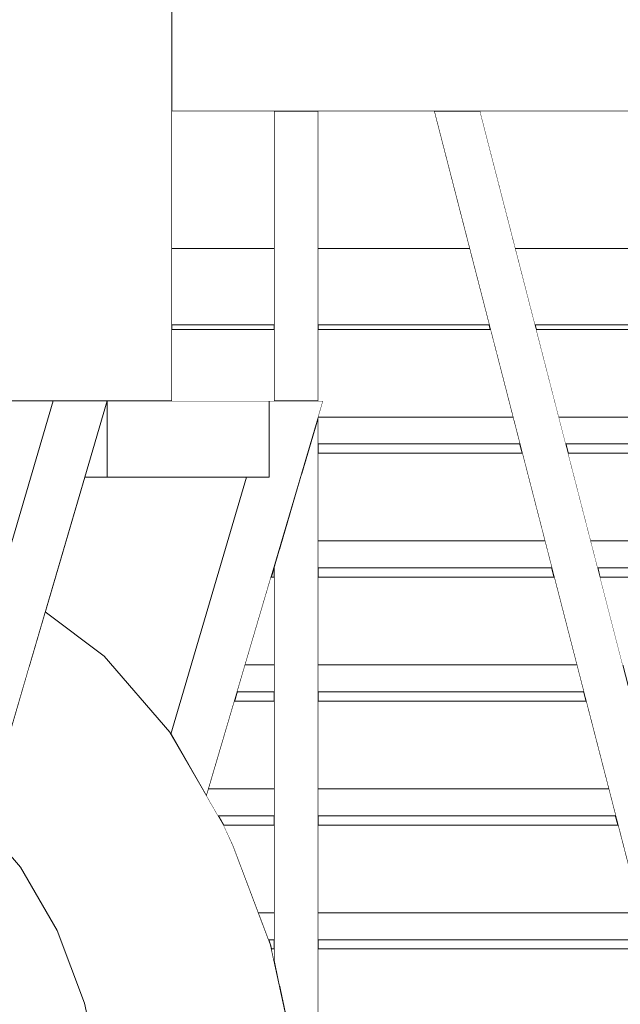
# Model space of a CAD drawing. Header units: millimetres. Extents: x 90539 to 127778, y -34922 to 14506.
# Tile 95 of 256: x 110988 to 111067, y 101 to 230. Entities that reach past the tile are written whole.
import ezdxf

# ---------------------------------------------------------------- set-up
doc = ezdxf.new("R2010")
doc.units = ezdxf.units.MM
doc.header["$MEASUREMENT"] = 0
doc.linetypes.add('Wipeout_Contour', pattern=[1000, 0, -1000])
for name, color, linetype in [('Nowe_A-Meble-Kuchnia', 7, 'Continuous'), ('Nowe_A-Niepełnosprawni', 7, 'Continuous'), ('Nowe_A-Wymiary-Wewnętrzne', 7, 'Continuous'), ('Nowe_A-Wymiary-Zewnętrzne', 7, 'Continuous'), ('Nowe_A-Ściany-Działowe', 7, 'Continuous'), ('Nowe_Drzwi Archicad', 7, 'Continuous')]:
    doc.layers.add(name, color=color, linetype=linetype)
for name, color, linetype, lineweight in [('Nowe_A-Niepełnosprawni_Nr_pióra__4', 7, 'Continuous', 13), ('Nowe_A-Wymiary-Wewnętrzne_Nr_pióra__46', 5, 'Continuous', 15), ('Nowe_A-Wymiary-Zewnętrzne_Nr_pióra__46', 5, 'Continuous', 15), ('Nowe_Drzwi Archicad_Nr_pióra__3', 7, 'Continuous', 13)]:
    doc.layers.add(name, color=color, linetype=linetype, lineweight=lineweight)
for name, color, linetype, lineweight, true_color in [('Nowe_A-Wymiary-Wewnętrzne_Nr_pióra__45', 7, 'Continuous', 15, 0x40a5ff), ('Nowe_A-Wymiary-Wewnętrzne_Nr_pióra__85', 7, 'Continuous', 13, 0x80c2ff), ('Nowe_A-Wymiary-Zewnętrzne_Nr_pióra__45', 7, 'Continuous', 15, 0x40a5ff), ('Nowe_A-Wymiary-Zewnętrzne_Nr_pióra__85', 7, 'Continuous', 13, 0x80c2ff)]:
    doc.layers.add(name, color=color, linetype=linetype, lineweight=lineweight, true_color=true_color)
doc.styles.add('STYL_AUTOMATYCZNY_2', font='arial.ttf')
doc.dimstyles.new('STYL_AUTOMATYCZNY__1', dxfattribs={"dimtxt": 125, "dimasz": 47.5, "dimexe": 0.18, "dimexo": 20, "dimgap": 0, "dimtad": 1, "dimdec": 1, "dimlfac": 0.1, "dimzin": 0, "dimdsep": 46, "dimtxsty": 'STYL_AUTOMATYCZNY_2', "dimblk": 'ARROWHEAD_11', "dimblk1": 'ARROWHEAD_11', "dimblk2": 'ARROWHEAD_11', "dimcen": 0.09, "dimclrd": 256, "dimclre": 256, "dimclrt": 5, "dimadec": 1, "dimazin": 0, "dimtfac": 1, "dimtdec": 4, "dimtmove": 0, "dimatfit": 3, "dimfxl": 0, "dimtolj": 1, "dimtzin": 0, "dimarcsym": 0})

# ---------------------------------------------------------------- blocks, each defined once
blk = doc.blocks.new('ElemPrzekroju_20')
at = {"color": 254, "linetype": 'Wipeout_Contour', "lineweight": 0, "ltscale": 444060.540269}
blk.add_wipeout([(111008.28, 190), (111008.28, 189.39), (111021.67, 189.39), (111021.67, 190)], dxfattribs=at).dxf.layer = 'Nowe_A-Meble-Kuchnia'
at = {"color": 254, "linetype": 'Wipeout_Contour', "lineweight": 0, "ltscale": 444155.453402}
blk.add_wipeout([(111027.46, 189.39), (111050.02, 189.39), (111049.86, 190), (111027.46, 190)], dxfattribs=at).dxf.layer = 'Nowe_A-Meble-Kuchnia'
at = {"color": 254, "linetype": 'Wipeout_Contour', "lineweight": 0, "ltscale": 444285.698744}
blk.add_wipeout([(111086.37, 190), (111055.89, 190), (111056.05, 189.39), (111086.73, 189.39)], dxfattribs=at).dxf.layer = 'Nowe_A-Meble-Kuchnia'
at = {"color": 254, "linetype": 'Wipeout_Contour', "lineweight": 0, "ltscale": 444163.560701}
blk.add_wipeout([(111053.88, 174.36), (111027.46, 174.36), (111027.46, 173.14), (111054.2, 173.14)], dxfattribs=at).dxf.layer = 'Nowe_A-Meble-Kuchnia'
at = {"color": 254, "linetype": 'Wipeout_Contour', "lineweight": 0, "ltscale": 444312.726083}
blk.add_wipeout([(111059.91, 174.36), (111060.23, 173.14), (111096.38, 173.14), (111095.65, 174.36)], dxfattribs=at).dxf.layer = 'Nowe_A-Meble-Kuchnia'
at = {"color": 254, "linetype": 'Wipeout_Contour', "lineweight": 0, "ltscale": 444085.761461}
blk.add_wipeout([(111021.29, 156.89), (111021.67, 156.89), (111021.67, 158.11), (111021.65, 158.11)], dxfattribs=at).dxf.layer = 'Nowe_A-Meble-Kuchnia'
at = {"color": 254, "linetype": 'Wipeout_Contour', "lineweight": 0, "ltscale": 444171.826538}
blk.add_wipeout([(111027.46, 158.11), (111027.46, 156.89), (111058.38, 156.89), (111058.07, 158.11)], dxfattribs=at).dxf.layer = 'Nowe_A-Meble-Kuchnia'
at = {"color": 254, "linetype": 'Wipeout_Contour', "lineweight": 0, "ltscale": 444340.275386}
blk.add_wipeout([(111105.29, 158.11), (111064.1, 158.11), (111064.41, 156.89), (111106.02, 156.89)], dxfattribs=at).dxf.layer = 'Nowe_A-Meble-Kuchnia'
at = {"color": 254, "linetype": 'Wipeout_Contour', "lineweight": 0, "ltscale": 444076.987544}
blk.add_wipeout([(111016.5, 140.64), (111021.67, 140.64), (111021.67, 141.86), (111016.86, 141.86)], dxfattribs=at).dxf.layer = 'Nowe_A-Meble-Kuchnia'
at = {"color": 254, "linetype": 'Wipeout_Contour', "lineweight": 0, "ltscale": 444180.102271}
blk.add_wipeout([(111027.46, 140.64), (111062.56, 140.64), (111062.25, 141.86), (111027.46, 141.86)], dxfattribs=at).dxf.layer = 'Nowe_A-Meble-Kuchnia'
at = {"color": 254, "linetype": 'Wipeout_Contour', "lineweight": 0, "ltscale": 555088.436093}
blk.add_wipeout([(111021.67, 125.61), (111014.35, 125.61), (111015.03, 124.45), (111015.06, 124.39), (111021.67, 124.39)], dxfattribs=at).dxf.layer = 'Nowe_A-Meble-Kuchnia'
at = {"color": 254, "linetype": 'Wipeout_Contour', "lineweight": 0, "ltscale": 444188.387777}
blk.add_wipeout([(111027.46, 124.39), (111066.74, 124.39), (111066.43, 125.61), (111027.46, 125.61)], dxfattribs=at).dxf.layer = 'Nowe_A-Meble-Kuchnia'
at = {"color": 254, "linetype": 'Wipeout_Contour', "lineweight": 0, "ltscale": 555106.762677}
blk.add_wipeout([(111020.98, 109.36), (111021.23, 108.7), (111021.36, 108.14), (111021.67, 108.14), (111021.67, 109.36)], dxfattribs=at).dxf.layer = 'Nowe_A-Meble-Kuchnia'
at = {"color": 254, "linetype": 'Wipeout_Contour', "lineweight": 0, "ltscale": 444196.682981}
blk.add_wipeout([(111027.46, 108.14), (111070.93, 108.14), (111070.61, 109.36), (111027.46, 109.36)], dxfattribs=at).dxf.layer = 'Nowe_A-Meble-Kuchnia'
blk = doc.blocks.new('ElemPrzekroju_23')
at = {"color": 254, "linetype": 'Wipeout_Contour', "lineweight": 0, "ltscale": 444023.247693}
blk.add_wipeout([(111004.77, 180), (111006.26, 180), (111006.26, 318), (111004.77, 318)], dxfattribs=at).dxf.layer = 'Nowe_A-Niepełnosprawni'
at = {"color": 254, "linetype": 'Wipeout_Contour', "lineweight": 0, "ltscale": 444250.280912}
blk.add_wipeout([(111042.65, 218), (111081.4, 67.43), (111082.21, 67.77), (111043.55, 218)], dxfattribs=at).dxf.layer = 'Nowe_A-Niepełnosprawni'
at = {"color": 254, "linetype": 'Wipeout_Contour', "lineweight": 0, "ltscale": 443974.658593}
blk.add_wipeout([(110991.68, 152.37), (110989.54, 145.14), (110993.22, 142.36), (110999.42, 146.52)], dxfattribs=at).dxf.layer = 'Nowe_A-Niepełnosprawni'
at = {"color": 254, "linetype": 'Wipeout_Contour', "lineweight": 0, "ltscale": 444016.626784}
blk.add_wipeout([(111002.95, 180), (111004.77, 180), (111004.77, 318), (111002.95, 318.23)], dxfattribs=at).dxf.layer = 'Nowe_A-Niepełnosprawni'
at = {"color": 254, "linetype": 'Wipeout_Contour', "lineweight": 0, "ltscale": 444028.450222}
blk.add_wipeout([(111006.26, 180), (111007.37, 180), (111007.37, 318), (111006.26, 318)], dxfattribs=at).dxf.layer = 'Nowe_A-Niepełnosprawni'
at = {"color": 254, "linetype": 'Wipeout_Contour', "lineweight": 0, "ltscale": 444257.70812}
blk.add_wipeout([(111046.56, 218), (111043.55, 218), (111082.21, 67.77), (111084.93, 68.94)], dxfattribs=at).dxf.layer = 'Nowe_A-Niepełnosprawni'
at = {"color": 254, "linetype": 'Wipeout_Contour', "lineweight": 0, "ltscale": 444002.275913}
blk.add_wipeout([(111008, 136.57), (110999.42, 146.52), (110993.22, 142.36), (111001.25, 133.03)], dxfattribs=at).dxf.layer = 'Nowe_A-Niepełnosprawni'
at = {"color": 254, "linetype": 'Wipeout_Contour', "lineweight": 0, "ltscale": 444008.843262}
blk.add_wipeout([(111000.87, 180), (111002.95, 180), (111002.95, 318.23), (111000.87, 318.91)], dxfattribs=at).dxf.layer = 'Nowe_A-Niepełnosprawni'
at = {"color": 254, "linetype": 'Wipeout_Contour', "lineweight": 0, "ltscale": 444032.033794}
blk.add_wipeout([(111007.37, 180), (111008.05, 180), (111008.05, 318), (111007.37, 318)], dxfattribs=at).dxf.layer = 'Nowe_A-Niepełnosprawni'
at = {"color": 254, "linetype": 'Wipeout_Contour', "lineweight": 0, "ltscale": 555352.055394}
blk.add_wipeout([(111046.56, 218), (111084.93, 68.94), (111085.14, 69.03), (111086.72, 70.22), (111048.68, 218)], dxfattribs=at).dxf.layer = 'Nowe_A-Niepełnosprawni'
at = {"color": 254, "linetype": 'Wipeout_Contour', "lineweight": 0, "ltscale": 443957.410038}
blk.add_wipeout([(110989.48, 144.91), (110984.92, 129.45), (110993.22, 142.36), (110989.54, 145.14)], dxfattribs=at).dxf.layer = 'Nowe_A-Niepełnosprawni'
at = {"color": 254, "linetype": 'Wipeout_Contour', "lineweight": 0, "ltscale": 444032.459003}
blk.add_wipeout([(111008, 136.57), (111001.25, 133.03), (111007.85, 121.67), (111015.03, 124.45)], dxfattribs=at).dxf.layer = 'Nowe_A-Niepełnosprawni'
at = {"color": 254, "linetype": 'Wipeout_Contour', "lineweight": 0, "ltscale": 444000.196909}
blk.add_wipeout([(110998.62, 180), (111000.87, 180), (111000.87, 318.91), (110998.62, 320.02)], dxfattribs=at).dxf.layer = 'Nowe_A-Niepełnosprawni'
at = {"color": 254, "linetype": 'Wipeout_Contour', "lineweight": 0, "ltscale": 444033.860692}
blk.add_wipeout([(111008.28, 318), (111008.05, 318), (111008.05, 180), (111008.28, 180)], dxfattribs=at).dxf.layer = 'Nowe_A-Niepełnosprawni'
at = {"color": 254, "linetype": 'Wipeout_Contour', "lineweight": 0, "ltscale": 554952.287077}
blk.add_wipeout([(110983.5, 124.61), (110988.42, 118.89), (111001.25, 133.03), (110993.22, 142.36), (110984.92, 129.45)], dxfattribs=at).dxf.layer = 'Nowe_A-Niepełnosprawni'
at = {"color": 254, "linetype": 'Wipeout_Contour', "lineweight": 0, "ltscale": 444056.156647}
blk.add_wipeout([(111020.26, 110.61), (111015.03, 124.45), (111007.85, 121.67), (111012.75, 108.7)], dxfattribs=at).dxf.layer = 'Nowe_A-Niepełnosprawni'
at = {"color": 254, "linetype": 'Wipeout_Contour', "lineweight": 0, "ltscale": 443991.020026}
blk.add_wipeout([(110996.28, 321.51), (110996.28, 180), (110998.62, 180), (110998.62, 320.02)], dxfattribs=at).dxf.layer = 'Nowe_A-Niepełnosprawni'
at = {"color": 254, "linetype": 'Wipeout_Contour', "lineweight": 0, "ltscale": 444212.972185}
blk.add_wipeout([(111008.28, 230), (111008.28, 227.66), (111098.07, 227.66), (111097.4, 230)], dxfattribs=at).dxf.layer = 'Nowe_A-Niepełnosprawni'
at = {"color": 254, "linetype": 'Wipeout_Contour', "lineweight": 0, "ltscale": 443991.141948}
blk.add_wipeout([(111001.25, 133.03), (110988.42, 118.89), (110993.26, 110.56), (111007.85, 121.67)], dxfattribs=at).dxf.layer = 'Nowe_A-Niepełnosprawni'
at = {"color": 254, "linetype": 'Wipeout_Contour', "lineweight": 0, "ltscale": 444072.459379}
blk.add_wipeout([(111023.48, 95.61), (111020.26, 110.61), (111012.75, 108.7), (111015.77, 94.63)], dxfattribs=at).dxf.layer = 'Nowe_A-Niepełnosprawni'
at = {"color": 254, "linetype": 'Wipeout_Contour', "lineweight": 0, "ltscale": 443981.665308}
blk.add_wipeout([(110993.94, 323.33), (110993.94, 180), (110996.28, 180), (110996.28, 321.51)], dxfattribs=at).dxf.layer = 'Nowe_A-Niepełnosprawni'
at = {"color": 254, "linetype": 'Wipeout_Contour', "lineweight": 0, "ltscale": 444214.264954}
blk.add_wipeout([(111098.07, 227.66), (111008.28, 227.66), (111008.28, 225.41), (111098.71, 225.41)], dxfattribs=at).dxf.layer = 'Nowe_A-Niepełnosprawni'
at = {"color": 254, "linetype": 'Wipeout_Contour', "lineweight": 0, "ltscale": 666109.921029}
blk.add_wipeout([(111008.15, 136.3), (111012.84, 128.22), (111028.1, 180), (111021.03, 180), (111021.03, 170), (111018.08, 170)], dxfattribs=at).dxf.layer = 'Nowe_A-Niepełnosprawni'
at = {"color": 254, "linetype": 'Wipeout_Contour', "lineweight": 0, "ltscale": 444011.000851}
blk.add_wipeout([(110993.26, 110.56), (110996.85, 101.05), (111012.75, 108.7), (111007.85, 121.67)], dxfattribs=at).dxf.layer = 'Nowe_A-Niepełnosprawni'
at = {"color": 254, "linetype": 'Wipeout_Contour', "lineweight": 0, "ltscale": 443972.492272}
blk.add_wipeout([(110991.69, 325.41), (110991.69, 180), (110993.94, 180), (110993.94, 323.33)], dxfattribs=at).dxf.layer = 'Nowe_A-Niepełnosprawni'
at = {"color": 254, "linetype": 'Wipeout_Contour', "lineweight": 0, "ltscale": 444215.482613}
blk.add_wipeout([(111008.28, 225.41), (111008.28, 223.33), (111099.3, 223.33), (111098.71, 225.41)], dxfattribs=at).dxf.layer = 'Nowe_A-Niepełnosprawni'
at = {"color": 254, "linetype": 'Wipeout_Contour', "lineweight": 0, "ltscale": 444024.657679}
blk.add_wipeout([(111015.77, 94.63), (111012.75, 108.7), (110996.85, 101.05), (110999.07, 90.73)], dxfattribs=at).dxf.layer = 'Nowe_A-Niepełnosprawni'
at = {"color": 254, "linetype": 'Wipeout_Contour', "lineweight": 0, "ltscale": 443963.853464}
blk.add_wipeout([(110989.61, 180), (110991.69, 180), (110991.69, 325.41), (110989.61, 327.66)], dxfattribs=at).dxf.layer = 'Nowe_A-Niepełnosprawni'
at = {"color": 254, "linetype": 'Wipeout_Contour', "lineweight": 0, "ltscale": 444216.578323}
blk.add_wipeout([(111008.28, 221.51), (111099.82, 221.51), (111099.3, 223.33), (111008.28, 223.33)], dxfattribs=at).dxf.layer = 'Nowe_A-Niepełnosprawni'
at = {"color": 254, "linetype": 'Wipeout_Contour', "lineweight": 0, "ltscale": 6546638.056106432}
blk.add_wipeout([(110923.8, 80), (110924.55, 69.27), (110926.76, 58.95), (110930.36, 49.44), (110935.19, 41.11), (110941.09, 34.27), (110947.81, 29.19), (110955.1, 26.06), (110961.81, 25.12), (110968.51, 26.06), (110975.81, 29.19), (110982.53, 34.27), (110988.42, 41.11), (110993.26, 49.44), (110996.85, 58.95), (110999.07, 69.27), (110999.82, 80), (110999.07, 90.73), (110996.85, 101.05), (110993.26, 110.56), (110988.42, 118.89), (110983.5, 124.61), (110976.88, 102.16), (110977.69, 101.21), (110980.33, 96.67), (110982.29, 91.48), (110983.5, 85.85), (110983.91, 80), (110983.5, 74.15), (110982.29, 68.52), (110980.33, 63.33), (110977.69, 58.79), (110974.48, 55.06), (110970.81, 52.28), (110966.83, 50.58), (110962.69, 50), (110957.39, 50), (110953.25, 50.58), (110949.27, 52.28), (110945.6, 55.06), (110942.39, 58.79), (110941.68, 60), (110932.64, 60), (110936.68, 73.71), (110936.58, 74.15), (110936.18, 80), (110936.58, 85.85), (110937.79, 91.48), (110939.75, 96.67), (110942.39, 101.21), (110945.6, 104.94), (110945.96, 105.21), (110954.33, 133.61), (110947.81, 130.81), (110941.09, 125.73), (110935.19, 118.89), (110930.36, 110.56), (110926.76, 101.05), (110924.55, 90.73)], dxfattribs=at).dxf.layer = 'Nowe_A-Niepełnosprawni'
at = {"color": 254, "linetype": 'Wipeout_Contour', "lineweight": 0, "ltscale": 444073.048209}
blk.add_wipeout([(111016.33, 121.67), (111015.03, 124.45), (111020.26, 110.61), (111021.23, 108.7)], dxfattribs=at).dxf.layer = 'Nowe_A-Niepełnosprawni'
at = {"layer": 'Nowe_A-Niepełnosprawni_Nr_pióra__4', "color": 7, "linetype": 'Continuous', "lineweight": 13}
blk.add_line((111016.33, 121.67), (111015.03, 124.45), dxfattribs=at)
at = {"color": 254, "linetype": 'Wipeout_Contour', "lineweight": 0, "ltscale": 443956.080883}
blk.add_wipeout([(110989.61, 327.66), (110987.79, 330), (110987.79, 180), (110989.61, 180)], dxfattribs=at).dxf.layer = 'Nowe_A-Niepełnosprawni'
at = {"color": 254, "linetype": 'Wipeout_Contour', "lineweight": 0, "ltscale": 444217.509919}
blk.add_wipeout([(111008.28, 221.51), (111008.28, 220.02), (111100.25, 220.02), (111099.82, 221.51)], dxfattribs=at).dxf.layer = 'Nowe_A-Niepełnosprawni'
at = {"color": 254, "linetype": 'Wipeout_Contour', "lineweight": 0, "ltscale": 444089.360809}
blk.add_wipeout([(111024.25, 94.63), (111021.23, 108.7), (111020.26, 110.61), (111023.48, 95.61)], dxfattribs=at).dxf.layer = 'Nowe_A-Niepełnosprawni'
at = {"color": 254, "linetype": 'Wipeout_Contour', "lineweight": 0, "ltscale": 444218.241554}
blk.add_wipeout([(111008.28, 218.91), (111100.56, 218.91), (111100.25, 220.02), (111008.28, 220.02)], dxfattribs=at).dxf.layer = 'Nowe_A-Niepełnosprawni'
at = {"color": 254, "linetype": 'Wipeout_Contour', "lineweight": 0, "ltscale": 443914.732674}
blk.add_wipeout([(110957.39, 60), (110964.46, 60), (110999.82, 180), (110992.74, 180)], dxfattribs=at).dxf.layer = 'Nowe_A-Niepełnosprawni'
at = {"color": 254, "linetype": 'Wipeout_Contour', "lineweight": 0, "ltscale": 444088.546128}
blk.add_wipeout([(111021.67, 158.16), (111021.67, 106.69), (111022.44, 103.07), (111022.44, 160.8)], dxfattribs=at).dxf.layer = 'Nowe_A-Niepełnosprawni'
at = {"layer": 'Nowe_A-Niepełnosprawni_Nr_pióra__4', "color": 7, "linetype": 'Continuous', "lineweight": 13}
for p, q in [((111021.67, 158.16), (111021.67, 106.69)), ((111016.33, 121.67), (111021.23, 108.7)), ((110996.85, 101.05), (110999.07, 90.73))]:
    blk.add_line(p, q, dxfattribs=at)
at = {"color": 254, "linetype": 'Wipeout_Contour', "lineweight": 0, "ltscale": 443851.09311}
blk.add_wipeout([(110968, 180), (110932.64, 60), (110957.39, 60), (110992.74, 180)], dxfattribs=at).dxf.layer = 'Nowe_A-Niepełnosprawni'
at = {"color": 254, "linetype": 'Wipeout_Contour', "lineweight": 0, "ltscale": 999214.923392}
blk.add_wipeout([(111022.44, 103.07), (111024.25, 94.63), (111025.27, 80), (111024.25, 65.37), (111022.44, 56.93), (111022.44, 50.69), (111025.34, 51.09), (111025.34, 170.64), (111022.44, 160.8)], dxfattribs=at).dxf.layer = 'Nowe_A-Niepełnosprawni'
at = {"layer": 'Nowe_A-Niepełnosprawni_Nr_pióra__4', "color": 7, "linetype": 'Continuous', "lineweight": 13}
for p, q in [((110968, 180), (110992.74, 180)), ((110983.5, 124.61), (110988.42, 118.89)), ((110988.42, 118.89), (110993.26, 110.56)), ((110993.26, 110.56), (110996.85, 101.05)), ((111021.23, 108.7), (111024.25, 94.63))]:
    blk.add_line(p, q, dxfattribs=at)
at = {"color": 254, "linetype": 'Wipeout_Contour', "lineweight": 0, "ltscale": 444105.901701}
blk.add_wipeout([(111025.34, 51.09), (111027.46, 51.39), (111027.46, 177.84), (111025.34, 170.64)], dxfattribs=at).dxf.layer = 'Nowe_A-Niepełnosprawni'
at = {"color": 254, "linetype": 'Wipeout_Contour', "lineweight": 0, "ltscale": 777033.181001}
blk.add_wipeout([(110991.68, 152.37), (110999.42, 146.52), (111008, 136.57), (111008.15, 136.3), (111018.08, 170), (111010.15, 170), (110996.87, 170)], dxfattribs=at).dxf.layer = 'Nowe_A-Niepełnosprawni'
at = {"layer": 'Nowe_A-Niepełnosprawni_Nr_pióra__4', "color": 7, "linetype": 'Continuous', "lineweight": 13}
for p, q in [((110992.74, 180), (110957.39, 60)), ((111027.46, 177.84), (111027.46, 51.39)), ((110991.68, 152.37), (110999.42, 146.52)), ((110999.42, 146.52), (111008, 136.57)), ((111008, 136.57), (111015.03, 124.45))]:
    blk.add_line(p, q, dxfattribs=at)
at = {"color": 254, "linetype": 'Wipeout_Contour', "lineweight": 0, "ltscale": 444042.239748}
blk.add_wipeout([(110999.82, 180), (110999.82, 170), (111021.03, 170), (111021.03, 180)], dxfattribs=at).dxf.layer = 'Nowe_A-Niepełnosprawni'
at = {"layer": 'Nowe_A-Niepełnosprawni_Nr_pióra__4', "color": 7, "linetype": 'Continuous', "lineweight": 13}
blk.add_line((111018.08, 170), (111008.15, 136.3), dxfattribs=at)
at = {"color": 254, "linetype": 'Wipeout_Contour', "lineweight": 0, "ltscale": 444088.937789}
blk.add_wipeout([(111021.67, 180), (111022.44, 180), (111022.44, 218), (111021.67, 218)], dxfattribs=at).dxf.layer = 'Nowe_A-Niepełnosprawni'
at = {"color": 254, "linetype": 'Wipeout_Contour', "lineweight": 0, "ltscale": 332996.405078}
blk.add_wipeout([(110996.87, 170), (110999.82, 170), (110999.82, 180)], dxfattribs=at).dxf.layer = 'Nowe_A-Niepełnosprawni'
at = {"layer": 'Nowe_A-Niepełnosprawni_Nr_pióra__4', "color": 7, "linetype": 'Continuous', "lineweight": 13}
for p, q in [((110992.74, 180), (110999.82, 180)), ((110999.82, 180), (110996.87, 170)), ((110999.82, 180), (111021.03, 180)), ((110999.82, 170), (110999.82, 180)), ((111021.03, 170), (111021.03, 180)), ((110996.87, 170), (110975.16, 96.32)), ((110996.87, 170), (110999.82, 170)), ((110999.82, 170), (111021.03, 170))]:
    blk.add_line(p, q, dxfattribs=at)
at = {"color": 254, "linetype": 'Wipeout_Contour', "lineweight": 0, "ltscale": 444096.286243}
blk.add_wipeout([(111022.44, 180), (111025.34, 180), (111025.34, 218), (111022.44, 218)], dxfattribs=at).dxf.layer = 'Nowe_A-Niepełnosprawni'
at = {"color": 254, "linetype": 'Wipeout_Contour', "lineweight": 0, "ltscale": 444106.324427}
blk.add_wipeout([(111027.46, 218), (111025.34, 218), (111025.34, 180), (111027.46, 180)], dxfattribs=at).dxf.layer = 'Nowe_A-Niepełnosprawni'
at = {"layer": 'Nowe_A-Niepełnosprawni_Nr_pióra__4', "color": 7, "linetype": 'Continuous', "lineweight": 13}
for p, q in [((111028.1, 180), (111012.84, 128.22)), ((111021.03, 180), (111028.1, 180))]:
    blk.add_line(p, q, dxfattribs=at)
at = {"color": 254, "linetype": 'Wipeout_Contour', "lineweight": 0, "ltscale": 444218.745058}
blk.add_wipeout([(111008.28, 218.91), (111008.28, 218.23), (111100.76, 218.23), (111100.56, 218.91)], dxfattribs=at).dxf.layer = 'Nowe_A-Niepełnosprawni'
at = {"color": 254, "linetype": 'Wipeout_Contour', "lineweight": 0, "ltscale": 444219.001025}
blk.add_wipeout([(111100.76, 218.23), (111008.28, 218.23), (111008.28, 218), (111100.82, 218)], dxfattribs=at).dxf.layer = 'Nowe_A-Niepełnosprawni'
at = {"layer": 'Nowe_A-Niepełnosprawni_Nr_pióra__4', "color": 7, "linetype": 'Continuous', "lineweight": 13}
for p, q in [((111008.28, 318), (111008.28, 180)), ((111008.28, 218), (111100.82, 218)), ((111021.67, 218), (111021.67, 180)), ((111027.46, 218), (111027.46, 180)), ((111042.65, 218), (111081.4, 67.43)), ((111048.68, 218), (111086.72, 70.22))]:
    blk.add_line(p, q, dxfattribs=at)
blk = doc.blocks.new('ElemPrzekroju_25')
at = {"color": 254, "linetype": 'Wipeout_Contour', "lineweight": 0, "ltscale": 6815411.693442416}
blk.add_wipeout([(109677.6, 2540), (109677.6, 2100), (110477.6, 2100), (110477.6, 519.19), (110503.66, 549.44), (110520.6, 562.24), (110520.6, 2117), (111654.6, 2117), (111654.6, 0), (111973.1, 0), (111973.1, 2.45), (111943.06, 2.45), (111910.44, 86.95), (111909.1, 94.15), (111909.1, 204.5), (111973.1, 204.5), (111973.1, 205.5), (111908.1, 205.5), (111908.1, 228.49), (111870.92, 228.49), (111870.92, 232.26), (111870.92, 232.76), (111870.9, 257.12), (111870.92, 260.3), (111870.92, 477.41), (111870.9, 514.77), (111870.92, 548.64), (111870.92, 566.63), (111870.72, 573.91), (111870.15, 590.35), (111869.58, 605.28), (111868.94, 621.57), (111868.28, 635.36), (111867.53, 651.5), (111866.73, 666.91), (111866.46, 675.53), (111870.87, 676.73), (111870.92, 687.28), (111870.92, 691.98), (111870.92, 692.51), (111908.1, 692.51), (111908.1, 717), (111918.49, 749.19), (111892.43, 753.66), (111890.42, 755.43), (111889.48, 757.69), (111889.61, 759.5), (111889.69, 759.95), (111890.43, 764.33), (111895.67, 795.02), (111896.27, 798.52), (111897.03, 800.85), (111898.43, 802.31), (111900.88, 803.3), (111934.17, 797.72), (111934, 797.19), (111947.82, 839.98), (111973.27, 839.98), (111973.27, 840), (112527.6, 840), (112527.6, 2540)], dxfattribs=at).dxf.layer = 'Nowe_A-Ściany-Działowe'
blk = doc.blocks.new('ElemPrzekroju_26')
at = {"color": 254, "linetype": 'Wipeout_Contour', "lineweight": 0, "ltscale": 444060.577497}
blk.add_wipeout([(111021.67, 200), (111008.28, 200), (111008.28, 190), (111021.67, 190)], dxfattribs=at).dxf.layer = 'Nowe_Drzwi Archicad'
at = {"color": 254, "linetype": 'Wipeout_Contour', "lineweight": 0, "ltscale": 444152.867375}
blk.add_wipeout([(111027.46, 200), (111027.46, 190), (111049.86, 190), (111047.28, 200)], dxfattribs=at).dxf.layer = 'Nowe_Drzwi Archicad'
at = {"color": 254, "linetype": 'Wipeout_Contour', "lineweight": 0, "ltscale": 444276.803312}
blk.add_wipeout([(111080.44, 200), (111053.32, 200), (111055.89, 190), (111086.37, 190)], dxfattribs=at).dxf.layer = 'Nowe_Drzwi Archicad'
at = {"color": 254, "linetype": 'Wipeout_Contour', "lineweight": 0, "ltscale": 555190.496088}
blk.add_wipeout([(111027.46, 177.84), (111027.46, 174.36), (111053.88, 174.36), (111052.97, 177.9), (111027.48, 177.9)], dxfattribs=at).dxf.layer = 'Nowe_Drzwi Archicad'
at = {"color": 254, "linetype": 'Wipeout_Contour', "lineweight": 0, "ltscale": 444308.713356}
blk.add_wipeout([(111059, 177.9), (111059.91, 174.36), (111095.65, 174.36), (111093.55, 177.9)], dxfattribs=at).dxf.layer = 'Nowe_Drzwi Archicad'
at = {"color": 254, "linetype": 'Wipeout_Contour', "lineweight": 0, "ltscale": 444170.634802}
blk.add_wipeout([(111027.46, 158.11), (111058.07, 158.11), (111057.16, 161.65), (111027.46, 161.65)], dxfattribs=at).dxf.layer = 'Nowe_Drzwi Archicad'
at = {"color": 254, "linetype": 'Wipeout_Contour', "lineweight": 0, "ltscale": 444336.258513}
blk.add_wipeout([(111063.19, 161.65), (111064.1, 158.11), (111105.29, 158.11), (111103.19, 161.65)], dxfattribs=at).dxf.layer = 'Nowe_Drzwi Archicad'
at = {"color": 254, "linetype": 'Wipeout_Contour', "lineweight": 0, "ltscale": 333064.820361}
blk.add_wipeout([(111021.65, 158.11), (111021.67, 158.11), (111021.67, 158.16)], dxfattribs=at).dxf.layer = 'Nowe_Drzwi Archicad'
at = {"color": 254, "linetype": 'Wipeout_Contour', "lineweight": 0, "ltscale": 444351.126728}
blk.add_wipeout([(111106.02, 156.89), (111064.41, 156.89), (111067.37, 145.4), (111112.84, 145.4)], dxfattribs=at).dxf.layer = 'Nowe_Drzwi Archicad'
at = {"color": 254, "linetype": 'Wipeout_Contour', "lineweight": 0, "ltscale": 444078.255061}
blk.add_wipeout([(111016.86, 141.86), (111021.67, 141.86), (111021.67, 145.4), (111017.9, 145.4)], dxfattribs=at).dxf.layer = 'Nowe_Drzwi Archicad'
at = {"color": 254, "linetype": 'Wipeout_Contour', "lineweight": 0, "ltscale": 444178.906777}
blk.add_wipeout([(111027.46, 145.4), (111027.46, 141.86), (111062.25, 141.86), (111061.34, 145.4)], dxfattribs=at).dxf.layer = 'Nowe_Drzwi Archicad'
at = {"color": 254, "linetype": 'Wipeout_Contour', "lineweight": 0, "ltscale": 555084.310027}
blk.add_wipeout([(111013.12, 129.15), (111012.84, 128.22), (111014.35, 125.61), (111021.67, 125.61), (111021.67, 129.15)], dxfattribs=at).dxf.layer = 'Nowe_Drzwi Archicad'
at = {"color": 254, "linetype": 'Wipeout_Contour', "lineweight": 0, "ltscale": 444187.189038}
blk.add_wipeout([(111027.46, 129.15), (111027.46, 125.61), (111066.43, 125.61), (111065.52, 129.15)], dxfattribs=at).dxf.layer = 'Nowe_Drzwi Archicad'
at = {"color": 254, "linetype": 'Wipeout_Contour', "lineweight": 0, "ltscale": 444083.525584}
blk.add_wipeout([(111019.65, 112.9), (111020.98, 109.36), (111021.67, 109.36), (111021.67, 112.9)], dxfattribs=at).dxf.layer = 'Nowe_Drzwi Archicad'
at = {"color": 254, "linetype": 'Wipeout_Contour', "lineweight": 0, "ltscale": 444195.481357}
blk.add_wipeout([(111027.46, 112.9), (111027.46, 109.36), (111070.61, 109.36), (111069.7, 112.9)], dxfattribs=at).dxf.layer = 'Nowe_Drzwi Archicad'
at = {"color": 254, "linetype": 'Wipeout_Contour', "lineweight": 0, "ltscale": 333064.344617}
blk.add_wipeout([(111021.36, 108.14), (111021.67, 106.69), (111021.67, 108.14)], dxfattribs=at).dxf.layer = 'Nowe_Drzwi Archicad'
at = {"color": 254, "linetype": 'Wipeout_Contour', "lineweight": 0, "ltscale": 444199.988112}
blk.add_wipeout([(111027.46, 96.65), (111073.88, 96.65), (111070.93, 108.14), (111027.46, 108.14)], dxfattribs=at).dxf.layer = 'Nowe_Drzwi Archicad'
at = {"layer": 'Nowe_Drzwi Archicad_Nr_pióra__3', "color": 7, "linetype": 'Continuous', "lineweight": 13}
for p, q in [((111027.46, 174.36), (111053.88, 174.36)), ((111059.91, 174.36), (111095.65, 174.36)), ((111027.46, 158.11), (111058.07, 158.11)), ((111064.1, 158.11), (111105.29, 158.11)), ((111106.02, 156.89), (111064.41, 156.89)), ((111016.86, 141.86), (111021.67, 141.86)), ((111027.46, 141.86), (111062.25, 141.86)), ((111014.35, 125.61), (111021.67, 125.61)), ((111027.46, 125.61), (111066.43, 125.61)), ((111020.98, 109.36), (111021.67, 109.36)), ((111027.46, 109.36), (111070.61, 109.36)), ((111021.67, 108.14), (111021.36, 108.14)), ((111070.93, 108.14), (111027.46, 108.14))]:
    blk.add_line(p, q, dxfattribs=at)
at = {"color": 254, "linetype": 'Wipeout_Contour', "lineweight": 0, "ltscale": 444060.680396}
blk.add_wipeout([(111021.67, 218), (111008.28, 218), (111008.28, 200), (111021.67, 200)], dxfattribs=at).dxf.layer = 'Nowe_Drzwi Archicad'
at = {"color": 254, "linetype": 'Wipeout_Contour', "lineweight": 0, "ltscale": 444145.882829}
blk.add_wipeout([(111027.46, 218), (111027.46, 200), (111047.28, 200), (111042.65, 218)], dxfattribs=at).dxf.layer = 'Nowe_Drzwi Archicad'
at = {"color": 254, "linetype": 'Wipeout_Contour', "lineweight": 0, "ltscale": 444253.175502}
blk.add_wipeout([(111048.68, 218), (111053.32, 200), (111080.44, 200), (111069.76, 218)], dxfattribs=at).dxf.layer = 'Nowe_Drzwi Archicad'
at = {"color": 254, "linetype": 'Wipeout_Contour', "lineweight": 0, "ltscale": 444060.506942}
blk.add_wipeout([(111008.28, 180), (111021.67, 180), (111021.67, 189.39), (111008.28, 189.39)], dxfattribs=at).dxf.layer = 'Nowe_Drzwi Archicad'
at = {"color": 254, "linetype": 'Wipeout_Contour', "lineweight": 0, "ltscale": 666215.481752}
blk.add_wipeout([(111027.46, 180), (111028.1, 180), (111027.48, 177.9), (111052.97, 177.9), (111050.02, 189.39), (111027.46, 189.39)], dxfattribs=at).dxf.layer = 'Nowe_Drzwi Archicad'
at = {"color": 254, "linetype": 'Wipeout_Contour', "lineweight": 0, "ltscale": 444296.050468}
blk.add_wipeout([(111086.73, 189.39), (111056.05, 189.39), (111059, 177.9), (111093.55, 177.9)], dxfattribs=at).dxf.layer = 'Nowe_Drzwi Archicad'
at = {"color": 254, "linetype": 'Wipeout_Contour', "lineweight": 0, "ltscale": 444166.882306}
blk.add_wipeout([(111027.46, 161.65), (111057.16, 161.65), (111054.2, 173.14), (111027.46, 173.14)], dxfattribs=at).dxf.layer = 'Nowe_Drzwi Archicad'
at = {"color": 254, "linetype": 'Wipeout_Contour', "lineweight": 0, "ltscale": 444323.582363}
blk.add_wipeout([(111060.23, 173.14), (111063.19, 161.65), (111103.19, 161.65), (111096.38, 173.14)], dxfattribs=at).dxf.layer = 'Nowe_Drzwi Archicad'
at = {"color": 254, "linetype": 'Wipeout_Contour', "lineweight": 0, "ltscale": 444082.039438}
blk.add_wipeout([(111017.9, 145.4), (111021.67, 145.4), (111021.67, 156.89), (111021.29, 156.89)], dxfattribs=at).dxf.layer = 'Nowe_Drzwi Archicad'
at = {"color": 254, "linetype": 'Wipeout_Contour', "lineweight": 0, "ltscale": 444175.141166}
blk.add_wipeout([(111027.46, 156.89), (111027.46, 145.4), (111061.34, 145.4), (111058.38, 156.89)], dxfattribs=at).dxf.layer = 'Nowe_Drzwi Archicad'
at = {"color": 254, "linetype": 'Wipeout_Contour', "lineweight": 0, "ltscale": 444072.884324}
blk.add_wipeout([(111013.12, 129.15), (111021.67, 129.15), (111021.67, 140.64), (111016.5, 140.64)], dxfattribs=at).dxf.layer = 'Nowe_Drzwi Archicad'
at = {"color": 254, "linetype": 'Wipeout_Contour', "lineweight": 0, "ltscale": 444183.412231}
blk.add_wipeout([(111027.46, 129.15), (111065.52, 129.15), (111062.56, 140.64), (111027.46, 140.64)], dxfattribs=at).dxf.layer = 'Nowe_Drzwi Archicad'
at = {"color": 254, "linetype": 'Wipeout_Contour', "lineweight": 0, "ltscale": 555094.305142}
blk.add_wipeout([(111021.67, 124.39), (111015.06, 124.39), (111016.33, 121.67), (111019.65, 112.9), (111021.67, 112.9)], dxfattribs=at).dxf.layer = 'Nowe_Drzwi Archicad'
at = {"color": 254, "linetype": 'Wipeout_Contour', "lineweight": 0, "ltscale": 444191.694725}
blk.add_wipeout([(111066.74, 124.39), (111027.46, 124.39), (111027.46, 112.9), (111069.7, 112.9)], dxfattribs=at).dxf.layer = 'Nowe_Drzwi Archicad'
at = {"layer": 'Nowe_Drzwi Archicad_Nr_pióra__3', "color": 7, "linetype": 'Continuous', "lineweight": 13}
for p, q in [((111021.67, 200), (111008.28, 200)), ((111047.28, 200), (111027.46, 200)), ((111080.44, 200), (111053.32, 200)), ((111008.28, 190), (111021.67, 190)), ((111027.46, 190), (111049.86, 190)), ((111055.89, 190), (111086.37, 190)), ((111021.67, 189.39), (111008.28, 189.39)), ((111050.02, 189.39), (111027.46, 189.39)), ((111086.73, 189.39), (111056.05, 189.39)), ((111027.48, 177.9), (111052.97, 177.9)), ((111059, 177.9), (111093.55, 177.9)), ((111054.2, 173.14), (111027.46, 173.14)), ((111096.38, 173.14), (111060.23, 173.14)), ((111027.46, 161.65), (111057.16, 161.65)), ((111063.19, 161.65), (111103.19, 161.65)), ((111021.67, 156.89), (111021.29, 156.89)), ((111058.38, 156.89), (111027.46, 156.89)), ((111017.9, 145.4), (111021.67, 145.4)), ((111027.46, 145.4), (111061.34, 145.4)), ((111021.67, 140.64), (111016.5, 140.64)), ((111062.56, 140.64), (111027.46, 140.64)), ((111013.12, 129.15), (111021.67, 129.15)), ((111027.46, 129.15), (111065.52, 129.15)), ((111021.67, 124.39), (111015.06, 124.39)), ((111066.74, 124.39), (111027.46, 124.39)), ((111019.65, 112.9), (111021.67, 112.9)), ((111027.46, 112.9), (111069.7, 112.9))]:
    blk.add_line(p, q, dxfattribs=at)
blk = doc.blocks.new('*D714')
at = {"layer": 'Nowe_A-Wymiary-Wewnętrzne_Nr_pióra__45', "linetype": 'Continuous', "lineweight": 15, "true_color": 0x40a5ff}
for points in [[(116511.16, 900), (116512.12, 895.22), (116514.83, 891.16), (116518.88, 888.45), (116523.66, 887.5), (116528.45, 888.45), (116532.5, 891.16), (116535.21, 895.22), (116536.16, 900), (116535.21, 904.78), (116532.5, 908.84), (116528.45, 911.55), (116523.66, 912.5), (116518.88, 911.55), (116514.83, 908.84), (116512.12, 904.78)], [(116511.16, 0), (116512.12, -4.78), (116514.83, -8.84), (116518.88, -11.55), (116523.66, -12.5), (116528.45, -11.55), (116532.5, -8.84), (116535.21, -4.78), (116536.16, 0), (116535.21, 4.78), (116532.5, 8.84), (116528.45, 11.55), (116523.66, 12.5), (116518.88, 11.55), (116514.83, 8.84), (116512.12, 4.78)]]:
    blk.add_hatch(color=161, dxfattribs=at).paths.add_polyline_path(points)
at = {"layer": 'Nowe_A-Wymiary-Wewnętrzne_Nr_pióra__45', "color": 161, "linetype": 'Continuous', "lineweight": 15, "true_color": 0x40a5ff}
for centre in [(116523.66, 900), (116523.66, 0)]:
    blk.add_circle(centre, 12.5, dxfattribs=at)
at = {"layer": 'Nowe_A-Wymiary-Wewnętrzne_Nr_pióra__85', "color": 151, "linetype": 'Continuous', "lineweight": 13, "true_color": 0x80c2ff}
for p, q in [((116511.16, 900), (116476.79, 900)), ((116570.54, 900), (116536.16, 900)), ((116523.66, 12.5), (116523.66, 887.5)), ((116511.16, 0), (116476.79, 0)), ((116570.54, 0), (116536.16, 0)), ((116523.66, -25), (116523.66, -12.5))]:
    blk.add_line(p, q, dxfattribs=at)
at = {"layer": 'Nowe_A-Wymiary-Wewnętrzne_Nr_pióra__46', "color": 5, "lineweight": 15, "insert": (116498.66, 283.17), "char_height": 125, "attachment_point": 7, "rotation": 90, "style": 'STYL_AUTOMATYCZNY_2'}
blk.add_mtext('\\A1;{\\pql;\\fArial|b0|i0|c238|p0;\\W1.000000;90,0}', dxfattribs=at)
blk = doc.blocks.new('ARROWHEAD_11')
at = {"color": 0, "linetype": 'Continuous', "lineweight": 0}
blk.add_line((0, 0), (-1, 0), dxfattribs=at)
at = {"color": 0, "linetype": 'Continuous', "lineweight": 0, "const_width": 0.25, "flags": 128}
blk.add_lwpolyline([(-0.125, 0, 1), (0.125, 0, 1)], format="xyb", close=True, dxfattribs=at)
blk = doc.blocks.new('*D748')
at = {"layer": 'Nowe_A-Wymiary-Zewnętrzne_Nr_pióra__45', "linetype": 'Continuous', "lineweight": 15, "true_color": 0x40a5ff}
for points in [[(119375.13, 12845), (119376.08, 12840.22), (119378.79, 12836.16), (119382.84, 12833.45), (119387.63, 12832.5), (119392.41, 12833.45), (119396.47, 12836.16), (119399.18, 12840.22), (119400.13, 12845), (119399.18, 12849.78), (119396.47, 12853.84), (119392.41, 12856.55), (119387.63, 12857.5), (119382.84, 12856.55), (119378.79, 12853.84), (119376.08, 12849.78)], [(119375.13, -450), (119376.08, -454.78), (119378.79, -458.84), (119382.84, -461.55), (119387.63, -462.5), (119392.41, -461.55), (119396.47, -458.84), (119399.18, -454.78), (119400.13, -450), (119399.18, -445.22), (119396.47, -441.16), (119392.41, -438.45), (119387.63, -437.5), (119382.84, -438.45), (119378.79, -441.16), (119376.08, -445.22)]]:
    blk.add_hatch(color=161, dxfattribs=at).paths.add_polyline_path(points)
at = {"layer": 'Nowe_A-Wymiary-Zewnętrzne_Nr_pióra__45', "color": 161, "linetype": 'Continuous', "lineweight": 15, "true_color": 0x40a5ff}
for centre in [(119387.63, 12845), (119387.63, -450)]:
    blk.add_circle(centre, 12.5, dxfattribs=at)
at = {"layer": 'Nowe_A-Wymiary-Zewnętrzne_Nr_pióra__85', "color": 151, "linetype": 'Continuous', "lineweight": 13, "true_color": 0x80c2ff}
for p, q in [((119387.63, 12857.5), (119387.63, 12870)), ((119375.13, 12845), (119340.75, 12845)), ((119434.5, 12845), (119400.13, 12845)), ((119387.63, -437.5), (119387.63, 12832.5)), ((119375.13, -450), (119340.75, -450)), ((119434.5, -450), (119400.13, -450)), ((119387.63, -475), (119387.63, -462.5))]:
    blk.add_line(p, q, dxfattribs=at)
at = {"layer": 'Nowe_A-Wymiary-Zewnętrzne_Nr_pióra__46', "color": 5, "lineweight": 15, "insert": (119362.63, 5911.52), "char_height": 125, "attachment_point": 7, "rotation": 90, "style": 'STYL_AUTOMATYCZNY_2'}
blk.add_mtext('\\A1;{\\pql;\\fArial|b0|i0|c238|p0;\\W1.000000;1\xa0329,5}', dxfattribs=at)

msp = doc.modelspace()

# ---------------------------------------------------------------- block references
at = {"layer": 'Nowe_A-Meble-Kuchnia', "lineweight": 0}
msp.add_blockref('ElemPrzekroju_20', (0, 0), dxfattribs=at)

# ---------------------------------------------------------------- next in the draw order: block references
at = {"layer": 'Nowe_A-Niepełnosprawni', "lineweight": 0}
msp.add_blockref('ElemPrzekroju_23', (0, 0), dxfattribs=at)

# ---------------------------------------------------------------- next in the draw order: block references
at = {"layer": 'Nowe_A-Ściany-Działowe', "lineweight": 0}
msp.add_blockref('ElemPrzekroju_25', (0, 0), dxfattribs=at)

# ---------------------------------------------------------------- next in the draw order: block references
at = {"layer": 'Nowe_Drzwi Archicad', "lineweight": 0}
msp.add_blockref('ElemPrzekroju_26', (0, 0), dxfattribs=at)

# ---------------------------------------------------------------- next in the draw order: dimensions: what is measured, and where the dimension line sits
at = {"layer": 'Nowe_A-Wymiary-Wewnętrzne', "color": 151, "linetype": 'Continuous', "lineweight": 13, "true_color": 0x80c2ff}
dim = msp.add_linear_dim(base=(116523.66, 900), p1=(99177.6, 0), p2=(116907.6, 900), angle=90, dimstyle='STYL_AUTOMATYCZNY__1', dxfattribs=at)
dim.commit()
dim.dimension.update_dxf_attribs({"geometry": '*D714', "text_midpoint": (116436.16, 445), "dimtype": 160, "text_rotation": 90})
at = {"layer": 'Nowe_A-Wymiary-Zewnętrzne', "color": 151, "linetype": 'Continuous', "lineweight": 13, "true_color": 0x80c2ff}
dim = msp.add_linear_dim(base=(119387.63, 12845), p1=(95120.09, -450), p2=(98654.74, 12845), angle=90, dimstyle='STYL_AUTOMATYCZNY__1', dxfattribs=at)
dim.commit()
dim.dimension.update_dxf_attribs({"geometry": '*D748', "text_midpoint": (119300.13, 6192.64), "dimtype": 160, "text_rotation": 90})

doc.saveas('drawing.dxf')
